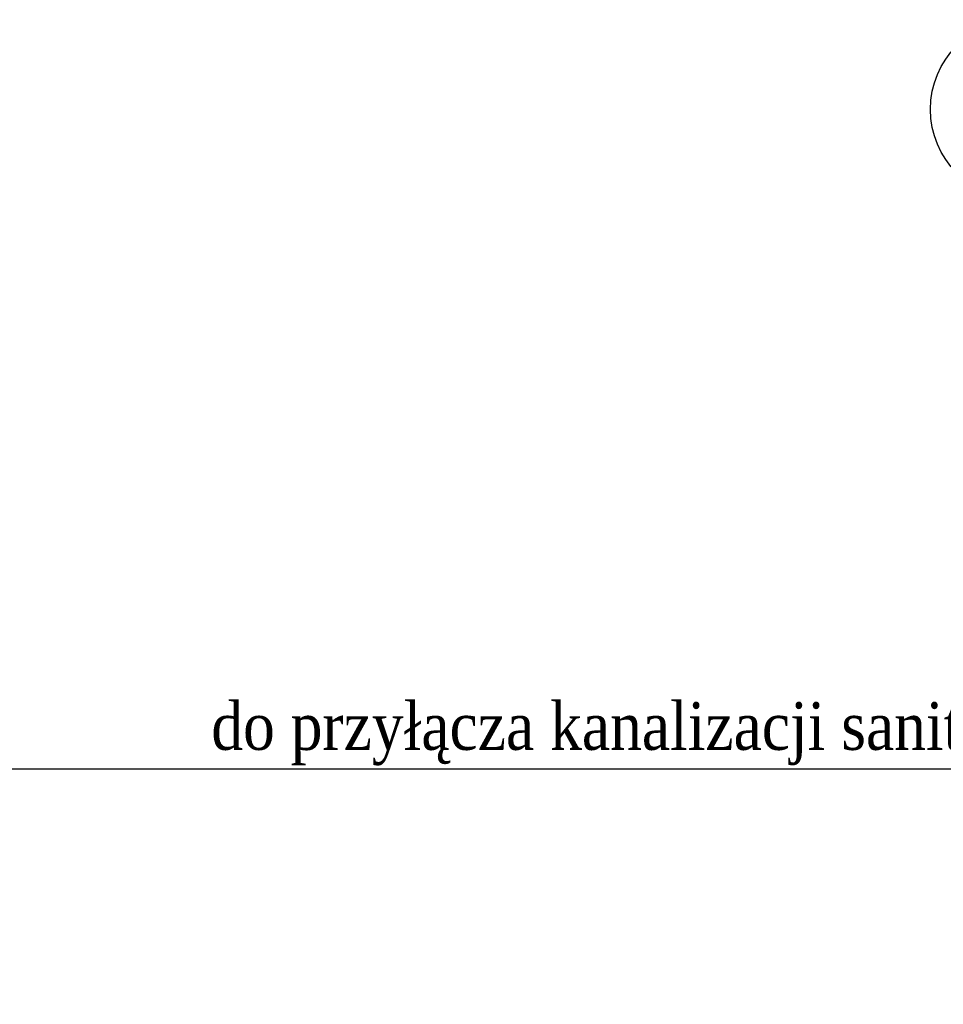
# Model space of a CAD drawing. Header units: millimetres. Extents: x -52968 to 399385, y -141133 to 110561.
# Tile 79 of 146: x 66323 to 70184, y -97951 to -93832. Entities that reach past the tile are written whole.
import ezdxf
from ezdxf import colors
from ezdxf.entities.mleader import LeaderData, LeaderLine
from ezdxf.math import Vec2, Vec3

# ---------------------------------------------------------------- set-up
doc = ezdxf.new("R2010")
doc.units = ezdxf.units.MM
doc.layers.add('_xref', color=250, linetype='Continuous')
doc.layers.add('RR_IWK_opisy', color=7, linetype='Continuous', lineweight=0)
doc.layers.add('SIM-Wegliniec-21.07.2025-Parter$0$Nowe_A-Osi_Nr_pióra__25', color=250, linetype='Continuous', lineweight=0)
doc.styles.add('Garamond', font='GARA.TTF')

# ---------------------------------------------------------------- blocks, each defined once
blk = doc.blocks.new('SIM-Wegliniec-21.07.2025-Parter')
at = {"layer": 'SIM-Wegliniec-21.07.2025-Parter$0$Nowe_A-Osi_Nr_pióra__25', "linetype": 'Continuous', "lineweight": 25}
blk.add_circle((70505.1, -94207.5), 375, dxfattribs=at)

msp = doc.modelspace()

# ---------------------------------------------------------------- block references
at = {"layer": '_xref'}
msp.add_blockref('SIM-Wegliniec-21.07.2025-Parter', (0, 0), dxfattribs=at)

# ---------------------------------------------------------------- next in the draw order: leaders
at = {"layer": 'RR_IWK_opisy'}
ml = msp.add_multileader_mtext('Standard', dxfattribs=at)
ml.set_content('do przyłącza kanalizacji sanitarnej', color=256, style='Garamond')
ml.set_leader_properties()
ml.build(insert=Vec2(0, 0))
ml.multileader.update_dxf_attribs({"text_left_attachment_type": 6, "text_right_attachment_type": 6, "arrow_head_size": 100})
ctx = ml.context
ctx.base_point, ctx.char_height, ctx.arrow_head_size, ctx.plane_origin = Vec3(66834.8, -96967.2), 200, 100, Vec3(71232.1, -192705.3)
ctx.left_attachment, ctx.right_attachment, ctx.text_align_type = 6, 6, 2
notes = []
notes.append((ctx, [(0, (1, 1, 0), (70800.1, -96967.2), (-1, 0), 8, [(0, [(71160.1, -97519.2)], 0, [])])]))
ctx.mtext.insert, ctx.mtext.alignment = Vec3(70790.1, -96686.9), 3
ctx.mtext.has_bg_fill, ctx.mtext.bg_color, ctx.mtext.bg_scale_factor, ctx.mtext.bg_transparency, ctx.mtext.use_window_bg_color = 1, -1027028792, 1, 0, 1
for ctx, leaders in notes:
    for number, flags, end, landing, length, lines in leaders:
        leader = LeaderData()
        leader.index, (leader.has_last_leader_line, leader.has_dogleg_vector, leader.attachment_direction) = number, flags
        leader.last_leader_point, leader.dogleg_vector, leader.dogleg_length = Vec3(end), Vec3(landing), length
        for number, points, colour, breaks in lines:
            line = LeaderLine()
            line.index, line.vertices, line.color, line.breaks = number, Vec3.list(points), colors.encode_raw_color(colour), breaks
            leader.lines.append(line)
        ctx.leaders.append(leader)

doc.saveas('drawing.dxf')
